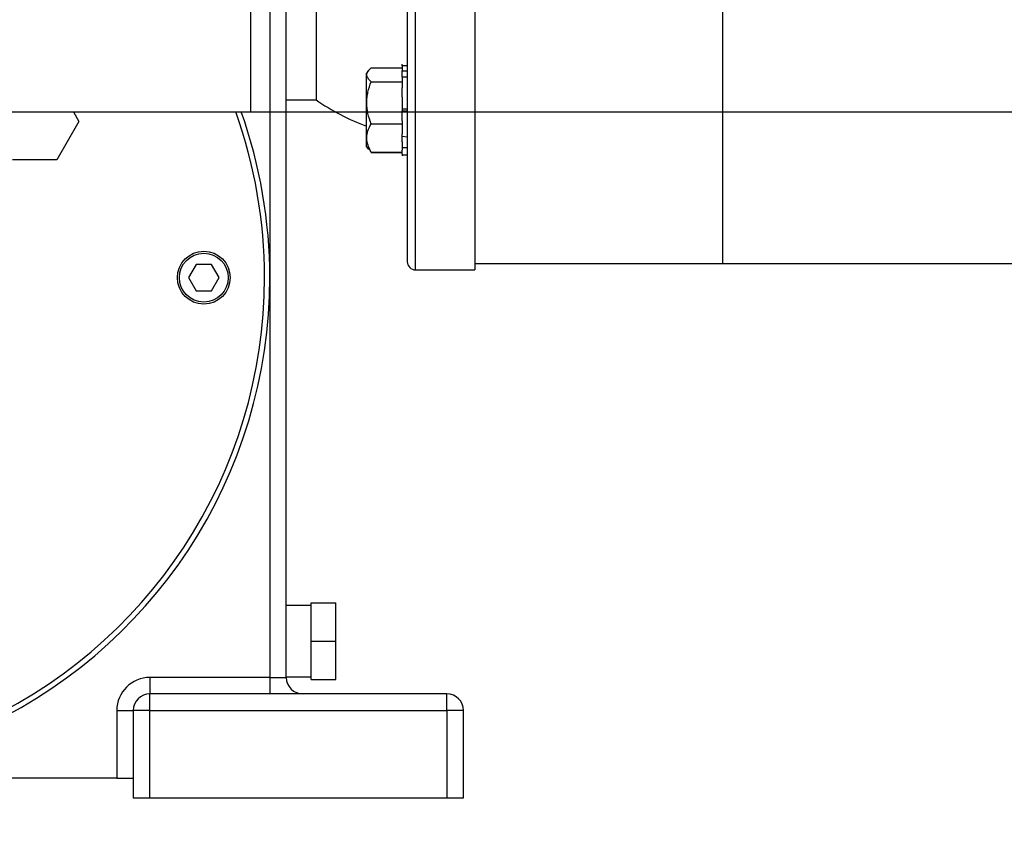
# Model space of a CAD drawing. Header units: inches. Extents: x 170 to 284, y 215 to 248.
# Tile 154 of 202: x 186.804 to 187.057, y 223.983 to 224.19. Entities that reach past the tile are written whole.
import ezdxf

# ---------------------------------------------------------------- set-up
doc = ezdxf.new("R2010")
doc.units = ezdxf.units.IN
doc.header["$LTSCALE"] = 0.25
doc.header["$MEASUREMENT"] = 0
doc.layers.add('ANNOTATIONS', color=1, linetype='Continuous')
doc.layers.add('RH BENCH MOUNT', color=7, linetype='Continuous')
doc.styles.add('ARIAL', font='arial.ttf', dxfattribs={"height": 0.09375})
doc.dimstyles.new('STANDARD$0', dxfattribs={"dimtxt": 0.09375, "dimasz": 0.09375, "dimexe": 0.03125, "dimexo": 0.046875, "dimgap": 0.09, "dimtad": 0, "dimtih": 1, "dimtoh": 1, "dimdec": 4, "dimzin": 0, "dimdsep": 46, "dimtxsty": 'ARIAL', "dimcen": 0.09, "dimadec": 0, "dimazin": 0, "dimtfac": 1, "dimtdec": 4, "dimtofl": 0, "dimtmove": 0, "dimatfit": 1, "dimfxl": 1, "dimtolj": 1, "dimtzin": 0, "dimarcsym": 0})

# ---------------------------------------------------------------- blocks, each defined once
blk = doc.blocks.new('*D40')
at = {"layer": 'ANNOTATIONS', "color": 0, "lineweight": -2, "transparency": 16777216}
for p, q in [((186.9101974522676, 225.0595125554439), (188.2447244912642, 225.0595125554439)), ((188.2134744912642, 224.9657625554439), (188.2134744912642, 222.7038089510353)), ((188.2134744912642, 220.0069951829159), (188.2134744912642, 222.2689487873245)), ((187.7483049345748, 219.9132451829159), (188.2447244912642, 219.9132451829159))]:
    blk.add_line(p, q, dxfattribs=at)
at = {"layer": 'ANNOTATIONS', "color": 0, "transparency": 16777216}
for points in [[(188.1978494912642, 224.9657625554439), (188.2290994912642, 224.9657625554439), (188.2134744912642, 225.0595125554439)], [(188.1978494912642, 220.0069951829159), (188.2290994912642, 220.0069951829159), (188.2134744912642, 219.9132451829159)]]:
    blk.add_solid(points, dxfattribs=at)
at = {"layer": 'defpoints', "color": 0, "transparency": 16777216}
for p in [(186.8633224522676, 225.0595125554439), (187.7014299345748, 219.9132451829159), (188.2134744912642, 219.9132451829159)]:
    blk.add_point(p, dxfattribs=at)
at = {"layer": 'ANNOTATIONS', "color": 0, "transparency": 16777216, "insert": (188.2134744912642, 222.4863788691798), "char_height": 0.09375, "attachment_point": 5, "style": 'ARIAL'}
blk.add_mtext('\\A1;TOTAL\\PHEIGHT', dxfattribs=at)

msp = doc.modelspace()

# ---------------------------------------------------------------- linework, layer by layer
at = {"layer": 'ANNOTATIONS'}
msp.add_line((186.6632815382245, 224.1660078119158), (187.6008805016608, 224.1660078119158), dxfattribs=at)
at = {"layer": 'RH BENCH MOUNT'}
for p, q in [((186.8633224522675, 224.1660078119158), (186.8633224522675, 224.593744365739)), ((186.9056033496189, 224.1254711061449), (186.9056033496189, 224.3484211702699)), ((186.9208453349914, 224.3484211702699), (186.9208453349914, 224.1254711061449)), ((186.9844242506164, 224.3468105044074), (186.9844242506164, 224.1270817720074)), ((186.9844242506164, 224.3468105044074), (186.9844242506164, 224.1270817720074)), ((186.9034840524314, 224.3085794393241), (186.9034840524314, 224.1275904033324)), ((186.8800531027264, 224.3047636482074), (186.8800531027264, 224.1691286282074)), ((186.8681850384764, 224.2369461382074), (186.8681850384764, 224.1234874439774)), ((186.8724236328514, 224.0209134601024), (186.8724236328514, 224.2133466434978)), ((186.8935186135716, 224.1766148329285), (186.8930401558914, 224.175999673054)), ((186.8942269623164, 224.1773160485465), (186.9021277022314, 224.1773160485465)), ((186.9021277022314, 224.1779349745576), (186.9021277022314, 224.1782773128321)), ((186.9021277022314, 224.1779349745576), (186.9021277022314, 224.1765824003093)), ((186.9021277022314, 224.1779349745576), (186.9034840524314, 224.1779349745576)), ((186.9021277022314, 224.1749911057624), (186.9021277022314, 224.1765824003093)), ((186.9021277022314, 224.1765824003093), (186.9034840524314, 224.1765824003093)), ((186.8930401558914, 224.1683550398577), (186.8930401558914, 224.175999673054)), ((186.9021277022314, 224.1749911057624), (186.9021277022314, 224.1737661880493)), ((186.9021277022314, 224.1749911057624), (186.9034840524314, 224.1749911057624)), ((186.8942269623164, 224.1737661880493), (186.9021277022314, 224.1737661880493)), ((186.9021277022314, 224.1737661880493), (186.9021277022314, 224.1721895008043)), ((186.9021277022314, 224.1697756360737), (186.9021277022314, 224.1721895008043)), ((186.8724236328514, 224.1691286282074), (186.8800531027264, 224.1691286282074)), ((186.9021277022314, 224.1697756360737), (186.9021277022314, 224.1687525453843)), ((186.8930401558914, 224.1570270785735), (186.8930401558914, 224.1683550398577)), ((186.9021277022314, 224.1687525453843), (186.9021277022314, 224.1668420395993)), ((186.9021277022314, 224.1668420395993), (186.9021277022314, 224.166275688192)), ((186.9021277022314, 224.1668420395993), (186.9034840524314, 224.1668420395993)), ((186.2621734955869, 224.1660078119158), (186.8633224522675, 224.1660078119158)), ((186.8177538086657, 224.1660078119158), (186.8191822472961, 224.1635336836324)), ((186.9021277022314, 224.166275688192), (186.9034840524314, 224.166275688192)), ((186.9021277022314, 224.1636860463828), (186.9021277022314, 224.166275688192)), ((186.8191822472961, 224.1635336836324), (186.8135048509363, 224.1537001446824)), ((186.8942269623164, 224.1629635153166), (186.9021277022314, 224.1629635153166)), ((186.9021277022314, 224.1636860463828), (186.9021277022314, 224.1636188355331)), ((186.9021277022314, 224.1636188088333), (186.9021277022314, 224.1629635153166)), ((186.9021277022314, 224.1629635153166), (186.9021277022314, 224.1618390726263)), ((186.9021277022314, 224.1618390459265), (186.9021277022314, 224.160425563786)), ((186.9021277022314, 224.1583540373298), (186.9021277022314, 224.160425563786)), ((186.9021277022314, 224.159832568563), (186.9034840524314, 224.1595917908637)), ((186.8930401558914, 224.1570270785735), (186.8935186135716, 224.156411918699)), ((186.9021277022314, 224.1583540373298), (186.9021277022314, 224.1580885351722)), ((186.9021277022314, 224.1580885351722), (186.9021277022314, 224.1562066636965)), ((186.9034840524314, 224.1568362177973), (186.9021277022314, 224.1568362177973)), ((186.8942269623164, 224.1557107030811), (186.9021277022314, 224.1557107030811)), ((186.8942269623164, 224.1556183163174), (186.9021277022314, 224.1556183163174)), ((186.9021277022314, 224.1552083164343), (186.9021277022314, 224.1562066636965)), ((186.9021277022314, 224.1552083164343), (186.9021277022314, 224.1547494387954)), ((186.9034840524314, 224.1549164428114), (186.9021277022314, 224.1549164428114)), ((186.9021277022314, 224.1547494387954), (186.9021277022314, 224.1547470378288)), ((186.8135048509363, 224.1537001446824), (186.8021500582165, 224.1537001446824)), ((186.8492719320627, 224.1268777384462), (186.8473152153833, 224.1234862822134)), ((186.8531873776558, 224.1268789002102), (186.8492719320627, 224.1268777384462)), ((186.8551461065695, 224.1234886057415), (186.8531873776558, 224.1268789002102)), ((186.9208453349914, 224.1270817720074), (186.9844242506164, 224.1270817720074)), ((186.9844242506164, 224.1270817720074), (187.2944350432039, 224.1270817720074)), ((186.8473152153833, 224.1234862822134), (186.849273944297, 224.1200959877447)), ((186.8531893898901, 224.1200971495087), (186.8551461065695, 224.1234886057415)), ((186.8681850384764, 224.1234874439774), (186.8681850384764, 224.0209134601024)), ((186.9056033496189, 224.1254711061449), (186.9208453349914, 224.1254711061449)), ((186.849273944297, 224.1200959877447), (186.8531893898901, 224.1200971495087)), ((186.8787815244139, 224.0302553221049), (186.8787815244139, 224.0400888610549)), ((186.8787815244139, 224.0400888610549), (186.8851394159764, 224.0400888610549)), ((186.8851394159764, 224.0302553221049), (186.8851394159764, 224.0400888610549)), ((186.8787815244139, 224.0394106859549), (186.8724236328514, 224.0394106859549)), ((186.8787815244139, 224.0204217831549), (186.8787815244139, 224.0302553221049)), ((186.8787815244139, 224.0302553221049), (186.8851394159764, 224.0302553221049)), ((186.8851394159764, 224.0204217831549), (186.8851394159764, 224.0302553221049)), ((186.8373789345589, 224.0209134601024), (186.8373789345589, 224.0166748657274)), ((186.8681850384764, 224.0209134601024), (186.8373789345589, 224.0209134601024)), ((186.8681850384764, 224.0209134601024), (186.8681850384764, 224.0166748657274)), ((186.8681850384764, 224.0209134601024), (186.8724236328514, 224.0209134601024)), ((186.8724236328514, 224.0210999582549), (186.8787815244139, 224.0210999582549)), ((186.8787815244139, 224.0204217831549), (186.8851394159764, 224.0204217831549)), ((186.9136736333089, 224.0166748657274), (186.8373789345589, 224.0166748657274)), ((186.8373789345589, 224.0124362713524), (186.8373789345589, 224.0166748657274)), ((186.9136736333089, 224.0124362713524), (186.9136736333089, 224.0166748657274)), ((186.8289017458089, 224.0124362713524), (186.8331403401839, 224.0124362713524)), ((186.8289017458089, 224.0124362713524), (186.8289017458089, 223.9950749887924)), ((186.8331403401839, 224.0124362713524), (186.8331403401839, 223.9899886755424)), ((186.8373789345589, 224.0124362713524), (186.8331403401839, 224.0124362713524)), ((186.8373789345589, 224.0124362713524), (186.9136736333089, 224.0124362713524)), ((186.8373789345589, 223.9899886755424), (186.8373789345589, 224.0124362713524)), ((186.9179122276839, 224.0124362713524), (186.9136736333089, 224.0124362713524)), ((186.9136736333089, 224.0124362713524), (186.9136736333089, 223.9899886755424)), ((186.9179122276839, 223.9899886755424), (186.9179122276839, 224.0124362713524)), ((186.8289017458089, 223.9950749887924), (186.6531526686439, 223.9950749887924)), ((186.8289017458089, 223.9950749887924), (186.8331403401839, 223.9950749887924)), ((186.8331403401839, 223.9899886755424), (186.8373789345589, 223.9899886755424)), ((186.8373789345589, 223.9899886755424), (186.9136736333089, 223.9899886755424)), ((186.9136736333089, 223.9899886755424), (186.9179122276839, 223.9899886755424))]:
    msp.add_line(p, q, dxfattribs=at)
for radius in [0.006781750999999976, 0.006273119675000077]:
    msp.add_circle((186.8512306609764, 224.1234874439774), radius, dxfattribs=at)
for centre, radius, start, end in [((186.9128065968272, 224.2160482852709), 0.0572210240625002, 235.0820250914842, 249.7913316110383), ((186.7410272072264, 224.1234874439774), 0.12715783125, 160.464522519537, 0), ((186.7410272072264, 224.1234874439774), 0.1258014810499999, 160.2451877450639, 0), ((186.7410272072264, 224.1234874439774), 0.1258014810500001, 0, 19.75481225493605), ((186.7410272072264, 224.1234874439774), 0.12715783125, 0, 19.53547748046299), ((186.9056033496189, 224.1275904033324), 0.00211929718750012, 180.0000000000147, 270), ((186.8373789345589, 224.0124362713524), 0.00847718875, 90, 180), ((186.8766622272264, 224.0209134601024), 0.004238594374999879, 180, 270), ((186.8373789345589, 224.0124362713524), 0.004238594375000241, 90, 180), ((186.9136736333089, 224.0124362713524), 0.004238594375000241, 0, 90)]:
    msp.add_arc(centre, radius, start, end, dxfattribs=at)
for points, knots in [([(186.8942269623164, 224.1737661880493), (186.8938830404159, 224.1740512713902), (186.8935955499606, 224.1743405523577), (186.8932933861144, 224.1747840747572), (186.8932143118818, 224.1749335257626), (186.8931070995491, 224.1752362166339), (186.8930792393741, 224.1753905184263), (186.8930799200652, 224.1758480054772), (186.893191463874, 224.17614767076), (186.8935927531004, 224.1767384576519), (186.8938828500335, 224.177030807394), (186.8942269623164, 224.1773160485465)], [0, 0, 0, 0, 0.2500000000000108, 0.2500000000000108, 0.3750000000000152, 0.3750000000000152, 0.5000000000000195, 0.5000000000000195, 0.7500000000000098, 0.7500000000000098, 1, 1, 1, 1]), ([(186.8942269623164, 224.1629635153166), (186.8938860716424, 224.1638234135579), (186.8935941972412, 224.1647159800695), (186.8931918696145, 224.1665159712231), (186.8930804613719, 224.1674271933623), (186.8930789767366, 224.1688147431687), (186.8931063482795, 224.1692836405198), (186.8932132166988, 224.1702069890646), (186.8932922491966, 224.1706628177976), (186.8935945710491, 224.17201540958), (186.893883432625, 224.172899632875), (186.8942269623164, 224.1737661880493)], [0, 0, 0, 0, 0.2500000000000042, 0.2500000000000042, 0.5000000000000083, 0.5000000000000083, 0.6250000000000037, 0.6250000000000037, 0.7499999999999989, 0.7499999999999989, 1, 1, 1, 1]), ([(186.8942269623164, 224.1557107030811), (186.8938830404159, 224.1562931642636), (186.8935955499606, 224.1568842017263), (186.8932933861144, 224.1577903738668), (186.8932143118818, 224.1580957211), (186.8931070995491, 224.1587141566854), (186.8930792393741, 224.1590294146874), (186.8930799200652, 224.1599641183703), (186.893191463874, 224.1605763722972), (186.8935927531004, 224.1617834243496), (186.8938828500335, 224.1623807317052), (186.8942269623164, 224.1629635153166)], [0, 0, 0, 0, 0.2499999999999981, 0.2499999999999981, 0.3750000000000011, 0.3750000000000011, 0.5000000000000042, 0.5000000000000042, 0.7500000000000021, 0.7500000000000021, 1, 1, 1, 1])]:
    msp.add_open_spline(points, degree=3, knots=knots, dxfattribs=at)

# ---------------------------------------------------------------- dimensions: what is measured, and where the dimension line sits
at = {"layer": 'ANNOTATIONS'}
dim = msp.add_linear_dim(base=(188.2134744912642, 219.9132451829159), p1=(186.8633224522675, 225.0595125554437), p2=(187.7014299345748, 219.9132451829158), angle=90, text='TOTAL\\PHEIGHT', dimstyle='STANDARD$0', dxfattribs=at)
dim.commit()
dim.dimension.update_dxf_attribs({"geometry": '*D40', "text_midpoint": (188.2134744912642, 222.4863788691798)})

doc.saveas('drawing.dxf')
